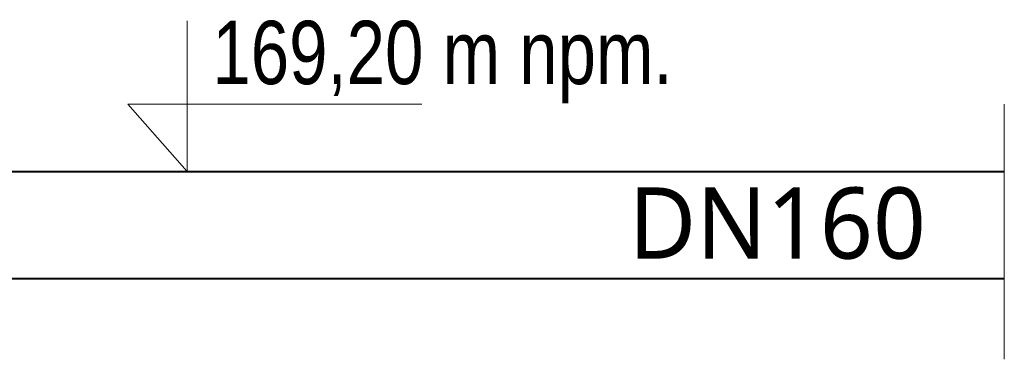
# Model space of a CAD drawing. Extents: x 8447392 to 8536225, y 5996969 to 6031026.
# Tile 18 of 37: x 8453603 to 8454985, y 6004855 to 6005332. Entities that reach past the tile are written whole.
import ezdxf

# ---------------------------------------------------------------- set-up
doc = ezdxf.new("R2010")
doc.units = 0
doc.header["$MEASUREMENT"] = 0
doc.linetypes.add('12', pattern=[2.5, 2, -0.5])
doc.layers.add('A_LINIA CIENKA', color=250, linetype='CONTINUOUS', lineweight=9)
doc.layers.add('A_LINIA GRUBA', color=250, linetype='CONTINUOUS', lineweight=40)
doc.layers.add('opisy', color=7, linetype='CONTINUOUS')
doc.styles.add('Arial', font='arial.ttf')
doc.styles.add('TrembuchetMS', font='trebuc.ttf')

msp = doc.modelspace()

# ---------------------------------------------------------------- linework, layer by layer
at = {"layer": 'A_LINIA CIENKA', "linetype": '12', "ltscale": 0.5}
msp.add_line((8454984.91273, 6005213.55096), (8454984.91273, 6004855.1211), dxfattribs=at)
at = {"layer": 'A_LINIA CIENKA', "linetype": 'ByBlock'}
msp.add_lwpolyline([(8454167.34287, 6005213.38468), (8453754.45478, 6005213.38468), (8453837.71481, 6005118.74034), (8453837.71481, 6005330.54406)], dxfattribs=at)
at = {"layer": 'A_LINIA GRUBA', "linetype": 'ByBlock'}
for p, q in [((8452980.68722, 6005118.74034), (8454984.91273, 6005118.74034)), ((8452980.68722, 6004968.74034), (8454984.91273, 6004968.74034))]:
    msp.add_line(p, q, dxfattribs=at)

# ---------------------------------------------------------------- texts
at = {"layer": 'A_LINIA CIENKA', "insert": (8454457.42445, 6005096.3898), "char_height": 100, "width": 385, "attachment_point": 1, "style": 'TrembuchetMS'}
msp.add_mtext('DN160', dxfattribs=at)
at = {"layer": 'opisy', "lineweight": 9, "style": 'Arial', "width": 0.78}
msp.add_text('169,20 m npm.', height=88.9, dxfattribs=at).set_placement((8453873.25483, 6005241.46146))

doc.saveas('drawing.dxf')
